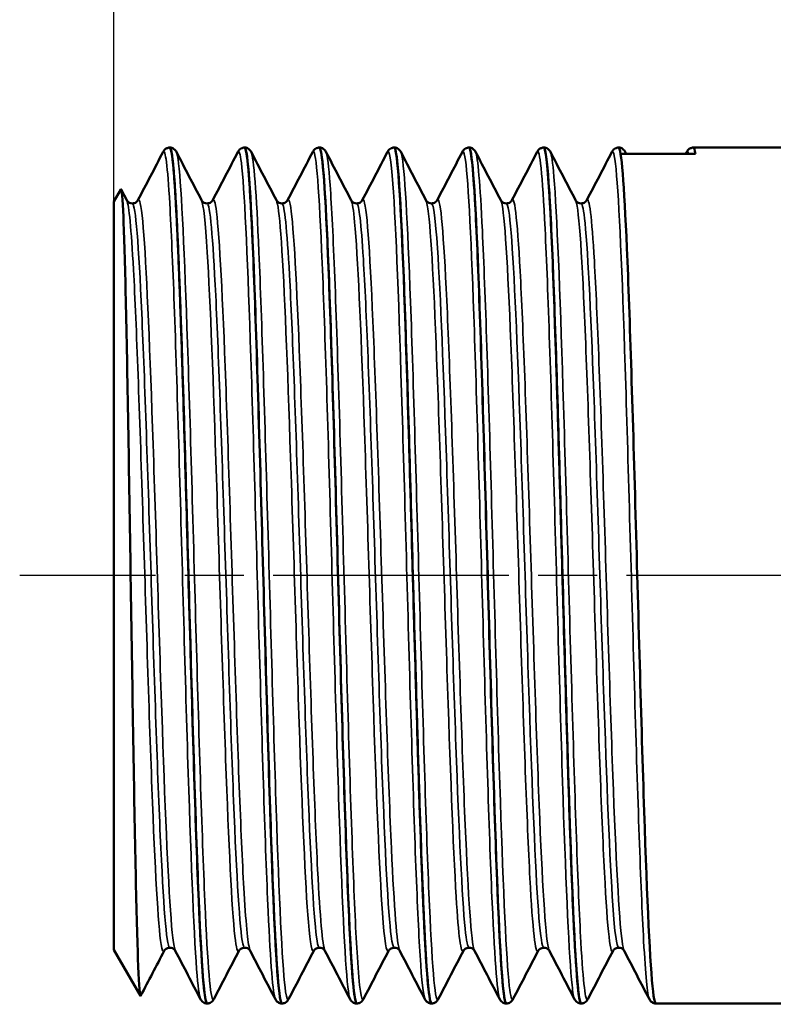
# Model space of a CAD drawing. Header units: millimetres. Extents: x -119 to 738, y -69 to 356.
# Tile 4 of 19: x 41 to 59, y 123 to 147. Entities that reach past the tile are written whole.
import ezdxf

# ---------------------------------------------------------------- set-up
doc = ezdxf.new("R2010")
doc.units = ezdxf.units.MM
doc.linetypes.add('CHAIN', pattern=[0.7087, 0.4724, -0.0591, 0.1181, -0.0591])
for name, color, linetype, lineweight in [('Видимые тонкие (ГОСТ)', 7, 'Continuous', 35), ('Видимый контур (ГОСТ)', 7, 'Continuous', 50), ('Маркер центра (ГОСТ)', 7, 'Continuous', 25), ('Размер (ГОСТ)', 7, 'Continuous', 25)]:
    doc.layers.add(name, color=color, linetype=linetype, lineweight=lineweight)
doc.styles.add('Обычный текст (ГОСТ)', font='GOST Common Italic.ttf')
doc.dimstyles.new('Обычный (ГОСТ)', dxfattribs={"dimtxt": 3.5, "dimasz": 3.5, "dimexe": 1, "dimexo": 0, "dimgap": 0.5, "dimtad": 1, "dimrnd": 1e-08, "dimtxsty": 'Обычный текст (ГОСТ)', "dimblk": 'Filled-1', "dimcen": 0.09, "dimdle": 15, "dimclrd": 256, "dimclre": 256, "dimclrt": 256, "dimazin": 2, "dimtfac": 0.714286, "dimtdec": 3, "dimtmove": 0, "dimatfit": 3, "dimfxl": 1, "dimtolj": 1, "dimlwd": 25, "dimlwe": 25, "dimarcsym": 0})

# ---------------------------------------------------------------- blocks, each defined once
blk = doc.blocks.new('Filled-1')
at = {"color": 0}
for p, q in [((0, 0), (-1, 0.1429)), ((-1, 0.1429), (-1, -0.1429)), ((-1, 0), (0, 0)), ((-1, -0.1429), (0, 0))]:
    blk.add_line(p, q, dxfattribs=at)
at = {"color": 0, "flags": 128}
blk.add_lwpolyline([(-1, -0.1429), (0, 0), (-1, 0.1429), (-1, -0.1429)], dxfattribs=at)
at = {"color": 0}
blk.add_solid([(-1, -0.1429), (0, 0), (-1, 0.1429), (-1, -0.1429)], dxfattribs=at)
blk = doc.blocks.new('*D9')
at = {"layer": 'Defpoints', "color": 0, "linetype": 'Continuous', "transparency": 16777216}
for p in [(92.485, 157.191), (42.985, 142.191), (92.485, 135.687)]:
    blk.add_point(p, dxfattribs=at)
at = {"layer": 'Размер (ГОСТ)', "linetype": 'Continuous', "lineweight": 25, "transparency": 16777216}
for p, q in [((42.985, 142.191), (42.985, 158.191)), ((92.485, 135.687), (92.485, 158.191)), ((46.485, 157.191), (88.985, 157.191))]:
    blk.add_line(p, q, dxfattribs=at)
at = {"layer": 'Размер (ГОСТ)', "linetype": 'Continuous', "lineweight": 25, "transparency": 16777216, "xscale": 3.5, "yscale": 3.5, "zscale": 3.5, "rotation": 180}
blk.add_blockref('Filled-1', (42.985, 157.191), dxfattribs=at)
at = {"layer": 'Размер (ГОСТ)', "linetype": 'Continuous', "lineweight": 25, "transparency": 16777216, "xscale": 3.5, "yscale": 3.5, "zscale": 3.5}
blk.add_blockref('Filled-1', (92.485, 157.191), dxfattribs=at)
at = {"layer": 'Размер (ГОСТ)', "linetype": 'Continuous', "lineweight": 25, "transparency": 16777216, "insert": (63.248, 161.891), "char_height": 3.5, "attachment_point": 1, "style": 'Обычный текст (ГОСТ)'}
blk.add_mtext('\\A1;49,5', dxfattribs=at)

msp = doc.modelspace()

# ---------------------------------------------------------------- linework, layer by layer
at = {"layer": 'Видимые тонкие (ГОСТ)'}
for points, knots in [([(44.169, 143.376), (44.222, 143.472), (44.275, 143.045), (44.328, 142.131), (44.4, 140.897), (44.472, 138.786), (44.544, 136.351), (44.616, 133.916), (44.687, 131.183), (44.759, 128.863), (44.831, 126.545), (44.903, 124.664), (44.975, 123.712), (45.006, 123.297), (45.037, 123.06), (45.069, 123.002)], [4.658533, 4.658533, 4.658533, 4.658533, 5.215351, 5.215351, 5.215351, 5.968103, 5.968103, 5.968103, 6.720553, 6.720553, 6.720553, 7.472704, 7.472704, 7.472704, 7.800125, 7.800125, 7.800125, 7.800125]), ([(44.487, 143.376), (44.505, 143.344), (44.523, 143.252), (44.541, 143.099), (44.613, 142.487), (44.685, 140.907), (44.756, 138.769), (44.828, 136.631), (44.9, 133.958), (44.971, 131.443), (45.043, 128.928), (45.114, 126.598), (45.186, 125.055), (45.253, 123.609), (45.32, 122.869), (45.387, 122.994)], [11.049431, 11.049431, 11.049431, 11.049431, 11.237371, 11.237371, 11.237371, 11.987851, 11.987851, 11.987851, 12.738073, 12.738073, 12.738073, 13.488041, 13.488041, 13.488041, 14.191023, 14.191023, 14.191023, 14.191023]), ([(45.969, 143.373), (45.996, 143.428), (46.023, 143.345), (46.051, 143.118), (46.123, 142.527), (46.194, 140.965), (46.266, 138.839), (46.338, 136.713), (46.409, 134.044), (46.481, 131.525), (46.552, 129.007), (46.624, 126.665), (46.696, 125.106), (46.753, 123.851), (46.811, 123.114), (46.869, 122.997)], [10.941718, 10.941718, 10.941718, 10.941718, 11.229194, 11.229194, 11.229194, 11.979677, 11.979677, 11.979677, 12.729901, 12.729901, 12.729901, 13.479872, 13.479872, 13.479872, 14.083311, 14.083311, 14.083311, 14.083311]), ([(46.287, 143.379), (46.35, 143.254), (46.412, 142.4), (46.474, 140.968), (46.545, 139.32), (46.617, 136.921), (46.688, 134.393), (46.76, 131.865), (46.831, 129.232), (46.902, 127.175), (46.974, 125.118), (47.045, 123.657), (47.117, 123.168), (47.14, 123.007), (47.164, 122.952), (47.187, 123)], [17.332616, 17.332616, 17.332616, 17.332616, 17.982841, 17.982841, 17.982841, 18.73119, 18.73119, 18.73119, 19.479328, 19.479328, 19.479328, 20.227262, 20.227262, 20.227262, 20.474209, 20.474209, 20.474209, 20.474209]), ([(47.769, 143.381), (47.769, 143.381), (47.769, 143.381), (47.769, 143.381), (47.84, 143.515), (47.912, 142.655), (47.983, 141.022), (48.055, 139.389), (48.126, 137), (48.198, 134.474), (48.269, 131.948), (48.341, 129.31), (48.412, 127.241), (48.483, 125.172), (48.555, 123.693), (48.626, 123.184), (48.64, 123.084), (48.654, 123.022), (48.669, 122.997)], [17.224903, 17.224903, 17.224903, 17.224903, 17.226122, 17.226122, 17.226122, 17.974688, 17.974688, 17.974688, 18.723182, 18.723182, 18.723182, 19.471323, 19.471323, 19.471323, 20.219259, 20.219259, 20.219259, 20.366496, 20.366496, 20.366496, 20.366496]), ([(48.087, 143.373), (48.121, 143.309), (48.154, 143.045), (48.187, 142.581), (48.262, 141.545), (48.336, 139.521), (48.41, 137.072), (48.482, 134.697), (48.554, 131.949), (48.626, 129.55), (48.698, 127.152), (48.77, 125.127), (48.842, 124.006), (48.891, 123.253), (48.939, 122.912), (48.987, 123)], [23.615801, 23.615801, 23.615801, 23.615801, 23.964049, 23.964049, 23.964049, 24.742336, 24.742336, 24.742336, 25.497062, 25.497062, 25.497062, 26.251118, 26.251118, 26.251118, 26.757394, 26.757394, 26.757394, 26.757394]), ([(49.569, 143.373), (49.611, 143.453), (49.654, 143.198), (49.697, 142.613), (49.771, 141.596), (49.846, 139.587), (49.92, 137.145), (49.992, 134.778), (50.064, 132.03), (50.136, 129.624), (50.208, 127.219), (50.28, 125.18), (50.352, 124.04), (50.391, 123.426), (50.43, 123.077), (50.469, 123.002)], [23.508089, 23.508089, 23.508089, 23.508089, 23.956055, 23.956055, 23.956055, 24.734592, 24.734592, 24.734592, 25.489325, 25.489325, 25.489325, 26.243388, 26.243388, 26.243388, 26.649681, 26.649681, 26.649681, 26.649681]), ([(49.887, 143.379), (49.898, 143.359), (49.909, 143.317), (49.92, 143.253), (49.992, 142.829), (50.063, 141.42), (50.135, 139.392), (50.207, 137.365), (50.278, 134.741), (50.35, 132.201), (50.421, 129.663), (50.493, 127.234), (50.564, 125.543), (50.636, 123.854), (50.708, 122.919), (50.779, 122.982), (50.782, 122.984), (50.785, 122.988), (50.787, 122.994)], [29.898987, 29.898987, 29.898987, 29.898987, 30.012136, 30.012136, 30.012136, 30.762645, 30.762645, 30.762645, 31.512641, 31.512641, 31.512641, 32.262146, 32.262146, 32.262146, 33.011181, 33.011181, 33.011181, 33.040579, 33.040579, 33.040579, 33.040579]), ([(51.369, 143.375), (51.389, 143.416), (51.409, 143.381), (51.43, 143.266), (51.501, 142.861), (51.573, 141.47), (51.645, 139.454), (51.716, 137.439), (51.788, 134.821), (51.859, 132.279), (51.931, 129.739), (52.003, 127.301), (52.074, 125.595), (52.139, 124.052), (52.204, 123.124), (52.269, 122.994)], [29.791274, 29.791274, 29.791274, 29.791274, 30.004436, 30.004436, 30.004436, 30.75495, 30.75495, 30.75495, 31.504951, 31.504951, 31.504951, 32.254461, 32.254461, 32.254461, 32.932866, 32.932866, 32.932866, 32.932866]), ([(51.687, 143.376), (51.742, 143.266), (51.796, 142.611), (51.85, 141.485), (51.922, 139.984), (51.995, 137.661), (52.067, 135.131), (52.139, 132.614), (52.211, 129.918), (52.283, 127.748), (52.355, 125.582), (52.427, 123.963), (52.499, 123.313), (52.528, 123.045), (52.558, 122.943), (52.587, 123.001)], [36.182172, 36.182172, 36.182172, 36.182172, 36.750067, 36.750067, 36.750067, 37.507514, 37.507514, 37.507514, 38.261011, 38.261011, 38.261011, 39.013274, 39.013274, 39.013274, 39.323765, 39.323765, 39.323765, 39.323765]), ([(53.169, 143.38), (53.232, 143.496), (53.296, 142.84), (53.36, 141.53), (53.432, 140.044), (53.505, 137.731), (53.577, 135.203), (53.649, 132.689), (53.721, 129.99), (53.793, 127.81), (53.865, 125.634), (53.937, 123.999), (54.008, 123.332), (54.028, 123.145), (54.048, 123.035), (54.069, 122.999)], [36.074459, 36.074459, 36.074459, 36.074459, 36.742407, 36.742407, 36.742407, 37.500333, 37.500333, 37.500333, 38.253842, 38.253842, 38.253842, 39.006117, 39.006117, 39.006117, 39.216052, 39.216052, 39.216052, 39.216052]), ([(53.487, 143.373), (53.516, 143.321), (53.544, 143.125), (53.572, 142.785), (53.645, 141.899), (53.718, 140.043), (53.79, 137.713), (53.862, 135.418), (53.934, 132.689), (54.006, 130.238), (54.078, 127.794), (54.149, 125.652), (54.221, 124.367), (54.276, 123.371), (54.332, 122.897), (54.387, 122.997)], [42.465357, 42.465357, 42.465357, 42.465357, 42.759198, 42.759198, 42.759198, 43.522951, 43.522951, 43.522951, 44.275348, 44.275348, 44.275348, 45.025525, 45.025525, 45.025525, 45.60695, 45.60695, 45.60695, 45.60695]), ([(54.969, 143.373), (55.006, 143.444), (55.044, 143.257), (55.082, 142.809), (55.155, 141.94), (55.228, 140.095), (55.301, 137.77), (55.372, 135.482), (55.444, 132.755), (55.516, 130.299), (55.588, 127.85), (55.659, 125.697), (55.731, 124.399), (55.777, 123.568), (55.823, 123.092), (55.869, 123)], [42.357644, 42.357644, 42.357644, 42.357644, 42.752085, 42.752085, 42.752085, 43.516727, 43.516727, 43.516727, 44.269143, 44.269143, 44.269143, 45.019338, 45.019338, 45.019338, 45.499237, 45.499237, 45.499237, 45.499237]), ([(55.287, 143.38), (55.292, 143.373), (55.296, 143.362), (55.3, 143.348), (55.301, 143.343), (55.303, 143.337), (55.304, 143.331)], [48.7485425, 48.7485425, 48.7485425, 48.7485425, 48.7910709, 48.7910709, 48.7910709, 48.80750986, 48.80750986, 48.80750986, 48.80750986]), ([(56.769, 143.378), (56.783, 143.406), (56.797, 143.398), (56.811, 143.352), (56.812, 143.345), (56.814, 143.338), (56.816, 143.331)], [48.6408298, 48.6408298, 48.6408298, 48.6408298, 48.7874756, 48.7874756, 48.7874756, 48.8075099, 48.8075099, 48.8075099, 48.8075099]), ([(43.294, 142.212), (43.348, 142.104), (43.401, 141.528), (43.455, 140.547), (43.529, 139.186), (43.603, 137.061), (43.677, 134.757), (43.751, 132.454), (43.825, 129.999), (43.899, 128.071), (43.973, 126.143), (44.047, 124.763), (44.121, 124.311), (44.145, 124.162), (44.17, 124.115), (44.194, 124.164)], [4.773145, 4.773145, 4.773145, 4.773145, 5.333025, 5.333025, 5.333025, 6.108811, 6.108811, 6.108811, 6.884276, 6.884276, 6.884276, 7.659426, 7.659426, 7.659426, 7.914738, 7.914738, 7.914738, 7.914738]), ([(43.562, 142.209), (43.6, 142.282), (43.639, 142.117), (43.677, 141.709), (43.751, 140.924), (43.825, 139.248), (43.9, 137.143), (43.974, 135.04), (44.048, 132.534), (44.122, 130.316), (44.196, 128.099), (44.27, 126.196), (44.344, 125.132), (44.383, 124.567), (44.422, 124.242), (44.462, 124.165)], [4.651633, 4.651633, 4.651633, 4.651633, 5.054659, 5.054659, 5.054659, 5.830562, 5.830562, 5.830562, 6.606141, 6.606141, 6.606141, 7.381403, 7.381403, 7.381403, 7.793225, 7.793225, 7.793225, 7.793225]), ([(45.094, 142.21), (45.139, 142.12), (45.185, 141.699), (45.23, 140.969), (45.304, 139.78), (45.378, 137.785), (45.452, 135.533), (45.525, 133.281), (45.599, 130.798), (45.673, 128.764), (45.747, 126.731), (45.821, 125.171), (45.895, 124.511), (45.928, 124.214), (45.961, 124.101), (45.994, 124.165)], [11.056331, 11.056331, 11.056331, 11.056331, 11.530665, 11.530665, 11.530665, 12.304053, 12.304053, 12.304053, 13.077169, 13.077169, 13.077169, 13.850019, 13.850019, 13.850019, 14.197923, 14.197923, 14.197923, 14.197923]), ([(45.362, 142.209), (45.392, 142.269), (45.423, 142.18), (45.453, 141.935), (45.527, 141.341), (45.601, 139.837), (45.675, 137.836), (45.748, 135.836), (45.822, 133.362), (45.896, 131.094), (45.97, 128.826), (46.044, 126.79), (46.118, 125.543), (46.166, 124.731), (46.214, 124.26), (46.262, 124.164)], [10.934818, 10.934818, 10.934818, 10.934818, 11.25317, 11.25317, 11.25317, 12.026658, 12.026658, 12.026658, 12.799871, 12.799871, 12.799871, 13.572816, 13.572816, 13.572816, 14.076411, 14.076411, 14.076411, 14.076411]), ([(46.894, 142.209), (46.93, 142.141), (46.965, 141.872), (47, 141.404), (47.074, 140.43), (47.148, 138.61), (47.221, 136.439), (47.295, 134.269), (47.369, 131.774), (47.442, 129.635), (47.516, 127.497), (47.59, 125.74), (47.663, 124.842), (47.707, 124.31), (47.751, 124.083), (47.794, 124.165)], [17.339516, 17.339516, 17.339516, 17.339516, 17.71048, 17.71048, 17.71048, 18.481856, 18.481856, 18.481856, 19.253008, 19.253008, 19.253008, 20.02394, 20.02394, 20.02394, 20.481109, 20.481109, 20.481109, 20.481109]), ([(47.162, 142.212), (47.182, 142.253), (47.203, 142.226), (47.224, 142.125), (47.297, 141.766), (47.371, 140.481), (47.445, 138.621), (47.518, 136.762), (47.592, 134.35), (47.666, 132.043), (47.739, 129.736), (47.813, 127.562), (47.886, 126.113), (47.945, 124.962), (48.003, 124.279), (48.062, 124.16)], [17.218003, 17.218003, 17.218003, 17.218003, 17.433719, 17.433719, 17.433719, 18.205178, 18.205178, 18.205178, 18.976409, 18.976409, 18.976409, 19.747419, 19.747419, 19.747419, 20.359596, 20.359596, 20.359596, 20.359596]), ([(48.694, 142.209), (48.722, 142.158), (48.749, 141.986), (48.777, 141.689), (48.851, 140.885), (48.926, 139.183), (49, 137.057), (49.074, 134.937), (49.149, 132.42), (49.223, 130.206), (49.297, 127.993), (49.371, 126.108), (49.446, 125.072), (49.495, 124.381), (49.545, 124.073), (49.594, 124.164)], [23.622701, 23.622701, 23.622701, 23.622701, 23.910706, 23.910706, 23.910706, 24.69066, 24.69066, 24.69066, 25.468578, 25.468578, 25.468578, 26.245782, 26.245782, 26.245782, 26.764294, 26.764294, 26.764294, 26.764294]), ([(48.962, 142.215), (48.971, 142.234), (48.981, 142.238), (48.99, 142.227), (49.065, 142.138), (49.141, 141.064), (49.216, 139.312), (49.29, 137.585), (49.365, 135.22), (49.439, 132.875), (49.513, 130.532), (49.588, 128.236), (49.662, 126.622), (49.728, 125.174), (49.795, 124.292), (49.862, 124.158)], [23.501189, 23.501189, 23.501189, 23.501189, 23.599354, 23.599354, 23.599354, 24.389037, 24.389037, 24.389037, 25.167239, 25.167239, 25.167239, 25.944717, 25.944717, 25.944717, 26.642781, 26.642781, 26.642781, 26.642781]), ([(50.494, 142.212), (50.515, 142.174), (50.535, 142.067), (50.556, 141.889), (50.63, 141.252), (50.704, 139.71), (50.778, 137.686), (50.851, 135.664), (50.925, 133.185), (50.999, 130.928), (51.073, 128.673), (51.147, 126.665), (51.22, 125.456), (51.278, 124.506), (51.336, 124.056), (51.394, 124.161)], [29.905887, 29.905887, 29.905887, 29.905887, 30.121971, 30.121971, 30.121971, 30.895415, 30.895415, 30.895415, 31.668318, 31.668318, 31.668318, 32.440703, 32.440703, 32.440703, 33.047479, 33.047479, 33.047479, 33.047479]), ([(50.762, 142.217), (50.765, 142.224), (50.769, 142.229), (50.773, 142.231), (50.846, 142.285), (50.92, 141.394), (50.994, 139.802), (51.068, 138.212), (51.142, 135.941), (51.216, 133.612), (51.289, 131.285), (51.363, 128.927), (51.437, 127.184), (51.511, 125.442), (51.584, 124.335), (51.658, 124.165), (51.659, 124.162), (51.661, 124.159), (51.662, 124.157)], [29.784374, 29.784374, 29.784374, 29.784374, 29.822129, 29.822129, 29.822129, 30.595789, 30.595789, 30.595789, 31.368899, 31.368899, 31.368899, 32.141482, 32.141482, 32.141482, 32.913562, 32.913562, 32.913562, 32.925967, 32.925967, 32.925967, 32.925967]), ([(52.294, 142.215), (52.304, 142.197), (52.315, 142.161), (52.325, 142.107), (52.4, 141.713), (52.475, 140.358), (52.55, 138.426), (52.624, 136.514), (52.698, 134.062), (52.773, 131.748), (52.847, 129.437), (52.921, 127.292), (52.995, 125.904), (53.061, 124.659), (53.128, 124.037), (53.194, 124.158)], [36.189072, 36.189072, 36.189072, 36.189072, 36.295697, 36.295697, 36.295697, 37.081542, 37.081542, 37.081542, 37.858904, 37.858904, 37.858904, 38.634903, 38.634903, 38.634903, 39.330664, 39.330664, 39.330664, 39.330664]), ([(52.562, 142.216), (52.632, 142.344), (52.702, 141.639), (52.772, 140.258), (52.846, 138.795), (52.921, 136.594), (52.995, 134.265), (53.069, 131.94), (53.143, 129.515), (53.217, 127.661), (53.291, 125.811), (53.365, 124.55), (53.439, 124.227), (53.447, 124.195), (53.454, 124.172), (53.462, 124.158)], [36.067559, 36.067559, 36.067559, 36.067559, 36.80182, 36.80182, 36.80182, 37.579698, 37.579698, 37.579698, 38.356175, 38.356175, 38.356175, 39.131351, 39.131351, 39.131351, 39.209152, 39.209152, 39.209152, 39.209152]), ([(54.094, 142.217), (54.097, 142.212), (54.099, 142.207), (54.102, 142.2), (54.178, 141.993), (54.254, 140.787), (54.33, 138.932), (54.404, 137.123), (54.478, 134.722), (54.552, 132.39), (54.626, 130.066), (54.7, 127.838), (54.774, 126.319), (54.847, 124.809), (54.921, 124.016), (54.994, 124.157)], [42.472257, 42.472257, 42.472257, 42.472257, 42.497869, 42.497869, 42.497869, 43.294288, 43.294288, 43.294288, 44.070524, 44.070524, 44.070524, 44.844292, 44.844292, 44.844292, 45.61385, 45.61385, 45.61385, 45.61385]), ([(54.362, 142.215), (54.423, 142.325), (54.484, 141.814), (54.545, 140.756), (54.619, 139.472), (54.694, 137.398), (54.768, 135.107), (54.842, 132.824), (54.916, 130.353), (54.99, 128.375), (55.064, 126.403), (55.137, 124.942), (55.211, 124.394), (55.228, 124.269), (55.245, 124.192), (55.262, 124.161)], [42.350745, 42.350745, 42.350745, 42.350745, 42.991139, 42.991139, 42.991139, 43.768444, 43.768444, 43.768444, 44.543126, 44.543126, 44.543126, 45.31558, 45.31558, 45.31558, 45.492337, 45.492337, 45.492337, 45.492337]), ([(43.428, 142.142), (43.429, 142.142), (43.43, 142.142), (43.431, 142.141), (43.506, 142.115), (43.58, 141.142), (43.654, 139.493), (43.728, 137.844), (43.803, 135.54), (43.877, 133.219), (43.951, 130.898), (44.025, 128.588), (44.1, 126.929), (44.174, 125.27), (44.248, 124.28), (44.322, 124.234), (44.324, 124.233), (44.326, 124.232), (44.328, 124.232)], [4.712389, 4.712389, 4.712389, 4.712389, 4.723935, 4.723935, 4.723935, 5.501957, 5.501957, 5.501957, 6.279652, 6.279652, 6.279652, 7.057025, 7.057025, 7.057025, 7.834083, 7.834083, 7.834083, 7.853982, 7.853982, 7.853982, 7.853982]), ([(45.228, 142.141), (45.297, 142.137), (45.365, 141.338), (45.434, 139.924), (45.508, 138.399), (45.582, 136.176), (45.656, 133.869), (45.73, 131.562), (45.804, 129.197), (45.878, 127.426), (45.952, 125.656), (46.026, 124.499), (46.1, 124.274), (46.109, 124.246), (46.119, 124.233), (46.128, 124.234)], [10.995574, 10.995574, 10.995574, 10.995574, 11.714861, 11.714861, 11.714861, 12.490157, 12.490157, 12.490157, 13.265181, 13.265181, 13.265181, 14.039939, 14.039939, 14.039939, 14.137167, 14.137167, 14.137167, 14.137167]), ([(47.028, 142.139), (47.088, 142.132), (47.149, 141.528), (47.209, 140.417), (47.283, 139.055), (47.356, 136.946), (47.43, 134.67), (47.504, 132.394), (47.578, 129.977), (47.652, 128.081), (47.726, 126.186), (47.799, 124.834), (47.873, 124.395), (47.891, 124.287), (47.91, 124.235), (47.928, 124.237)], [17.27876, 17.27876, 17.27876, 17.27876, 17.909943, 17.909943, 17.909943, 18.683228, 18.683228, 18.683228, 19.456289, 19.456289, 19.456289, 20.229131, 20.229131, 20.229131, 20.420352, 20.420352, 20.420352, 20.420352]), ([(48.828, 142.135), (48.881, 142.13), (48.934, 141.671), (48.987, 140.798), (49.061, 139.571), (49.136, 137.541), (49.211, 135.276), (49.285, 133.012), (49.359, 130.541), (49.434, 128.55), (49.508, 126.561), (49.583, 125.075), (49.657, 124.505), (49.681, 124.324), (49.704, 124.236), (49.728, 124.238)], [23.561945, 23.561945, 23.561945, 23.561945, 24.116892, 24.116892, 24.116892, 24.897339, 24.897339, 24.897339, 25.677049, 25.677049, 25.677049, 26.456049, 26.456049, 26.456049, 26.703538, 26.703538, 26.703538, 26.703538]), ([(50.628, 142.135), (50.675, 142.131), (50.723, 141.767), (50.77, 141.062), (50.844, 139.961), (50.918, 138.039), (50.992, 135.828), (51.066, 133.619), (51.14, 131.145), (51.214, 129.089), (51.288, 127.034), (51.362, 125.42), (51.436, 124.69), (51.467, 124.387), (51.497, 124.238), (51.528, 124.24)], [29.84513, 29.84513, 29.84513, 29.84513, 30.341267, 30.341267, 30.341267, 31.116528, 31.116528, 31.116528, 31.891252, 31.891252, 31.891252, 32.665463, 32.665463, 32.665463, 32.986723, 32.986723, 32.986723, 32.986723]), ([(52.428, 142.134), (52.466, 142.133), (52.505, 141.898), (52.543, 141.43), (52.617, 140.52), (52.692, 138.739), (52.767, 136.584), (52.841, 134.433), (52.915, 131.934), (52.99, 129.784), (53.064, 127.637), (53.138, 125.862), (53.212, 124.951), (53.251, 124.478), (53.289, 124.241), (53.328, 124.24)], [36.128316, 36.128316, 36.128316, 36.128316, 36.529653, 36.529653, 36.529653, 37.31003, 37.31003, 37.31003, 38.088963, 38.088963, 38.088963, 38.866555, 38.866555, 38.866555, 39.269908, 39.269908, 39.269908, 39.269908]), ([(54.228, 142.134), (54.259, 142.136), (54.29, 141.982), (54.321, 141.669), (54.396, 140.923), (54.47, 139.279), (54.545, 137.196), (54.619, 135.121), (54.693, 132.635), (54.768, 130.428), (54.842, 128.227), (54.916, 126.328), (54.99, 125.254), (55.036, 124.586), (55.082, 124.243), (55.128, 124.239)], [42.411501, 42.411501, 42.411501, 42.411501, 42.737844, 42.737844, 42.737844, 43.518075, 43.518075, 43.518075, 44.295538, 44.295538, 44.295538, 45.070635, 45.070635, 45.070635, 45.553093, 45.553093, 45.553093, 45.553093])]:
    msp.add_open_spline(points, degree=3, knots=knots, dxfattribs=at)
at = {"layer": 'Видимый контур (ГОСТ)'}
for p, q in [((44.328, 143.487), (44.328, 143.487)), ((46.128, 143.487), (46.128, 143.487)), ((47.928, 143.487), (47.928, 143.487)), ((49.728, 143.487), (49.728, 143.487)), ((51.528, 143.487), (51.528, 143.487)), ((53.328, 143.487), (53.328, 143.487)), ((55.128, 143.487), (55.128, 143.487)), ((56.928, 143.487), (62.985, 143.487)), ((56.978, 143.331), (55.178, 143.331)), ((42.985, 142.191), (43.15, 142.477)), ((43.159, 142.476), (43.294, 142.217)), ((42.985, 142.191), (42.985, 124.183)), ((42.985, 124.183), (43.623, 123.077)), ((45.228, 122.887), (45.228, 122.887)), ((47.028, 122.887), (47.028, 122.887)), ((48.828, 122.887), (48.828, 122.887)), ((50.628, 122.887), (50.628, 122.887)), ((52.428, 122.887), (52.428, 122.887)), ((54.228, 122.887), (54.228, 122.887)), ((56.028, 122.887), (62.985, 122.887))]:
    msp.add_line(p, q, dxfattribs=at)
for points in [[(43.562, 142.217), (43.764, 142.605), (43.966, 142.993), (44.169, 143.381)], [(44.487, 143.381), (44.69, 142.993), (44.892, 142.605), (45.094, 142.217)], [(45.362, 142.217), (45.564, 142.605), (45.766, 142.993), (45.969, 143.381)], [(46.287, 143.381), (46.49, 142.993), (46.692, 142.605), (46.894, 142.217)], [(47.162, 142.217), (47.364, 142.605), (47.566, 142.993), (47.769, 143.381)], [(48.087, 143.381), (48.29, 142.993), (48.492, 142.605), (48.694, 142.217)], [(48.962, 142.217), (49.164, 142.605), (49.366, 142.993), (49.569, 143.381)], [(49.887, 143.381), (50.09, 142.993), (50.292, 142.605), (50.494, 142.217)], [(50.762, 142.217), (50.964, 142.605), (51.166, 142.993), (51.369, 143.381)], [(51.687, 143.381), (51.89, 142.993), (52.092, 142.605), (52.294, 142.217)], [(52.562, 142.217), (52.764, 142.605), (52.966, 142.993), (53.169, 143.381)], [(53.487, 143.381), (53.69, 142.993), (53.892, 142.605), (54.094, 142.217)], [(54.362, 142.217), (54.564, 142.605), (54.766, 142.993), (54.969, 143.381)], [(55.178, 143.331), (55.162, 143.435), (55.145, 143.485), (55.128, 143.483)], [(55.287, 143.381), (55.296, 143.364), (55.305, 143.347), (55.314, 143.331)], [(56.742, 143.331), (56.751, 143.347), (56.76, 143.364), (56.769, 143.381)], [(56.927, 143.486), (56.944, 143.487), (56.961, 143.435), (56.978, 143.331)], [(44.194, 124.157), (44.007, 123.797), (43.819, 123.438), (43.632, 123.078)], [(45.069, 122.993), (44.866, 123.381), (44.664, 123.769), (44.462, 124.157)], [(45.994, 124.157), (45.792, 123.769), (45.59, 123.381), (45.387, 122.993)], [(46.869, 122.993), (46.666, 123.381), (46.464, 123.769), (46.262, 124.157)], [(47.794, 124.157), (47.592, 123.769), (47.39, 123.381), (47.187, 122.993)], [(48.669, 122.993), (48.466, 123.381), (48.264, 123.769), (48.062, 124.157)], [(49.594, 124.157), (49.392, 123.769), (49.19, 123.381), (48.987, 122.993)], [(50.469, 122.993), (50.266, 123.381), (50.064, 123.769), (49.862, 124.157)], [(51.394, 124.157), (51.192, 123.769), (50.99, 123.381), (50.787, 122.993)], [(52.269, 122.993), (52.066, 123.381), (51.864, 123.769), (51.662, 124.157)], [(53.194, 124.157), (52.992, 123.769), (52.79, 123.381), (52.587, 122.993)], [(54.069, 122.993), (53.866, 123.381), (53.664, 123.769), (53.462, 124.157)], [(54.994, 124.157), (54.792, 123.769), (54.59, 123.381), (54.387, 122.993)], [(55.869, 122.993), (55.666, 123.381), (55.464, 123.769), (55.262, 124.157)]]:
    msp.add_open_spline(points, degree=3, dxfattribs=at)
for points, knots in [([(44.169, 143.381), (44.176, 143.396), (44.187, 143.414), (44.22, 143.446), (44.235, 143.458), (44.275, 143.478), (44.301, 143.486), (44.327, 143.487)], [0, 0, 0, 0, 0.02798896, 0.02798896, 0.04255273, 0.04255273, 0.05764411, 0.05764411, 0.05764411, 0.05764411]), ([(44.327, 143.483), (44.345, 143.485), (44.362, 143.431), (44.38, 143.318), (44.451, 142.852), (44.523, 141.393), (44.595, 139.322), (44.666, 137.251), (44.738, 134.588), (44.81, 132.027), (44.882, 129.466), (44.953, 127.032), (45.025, 125.358), (45.092, 123.78), (45.16, 122.891), (45.228, 122.887)], [4.71115, 4.71115, 4.71115, 4.71115, 4.893982, 4.893982, 4.893982, 5.645187, 5.645187, 5.645187, 6.396087, 6.396087, 6.396087, 7.146688, 7.146688, 7.146688, 7.853982, 7.853982, 7.853982, 7.853982]), ([(45.229, 122.893), (45.179, 122.896), (45.13, 123.355), (45.08, 124.237), (45.009, 125.509), (44.937, 127.649), (44.866, 130.101), (44.794, 132.548), (44.723, 135.282), (44.652, 137.599), (44.58, 139.911), (44.509, 141.786), (44.438, 142.741), (44.402, 143.232), (44.365, 143.478), (44.328, 143.479)], [-14.138406, -14.138406, -14.138406, -14.138406, -13.619414, -13.619414, -13.619414, -12.870616, -12.870616, -12.870616, -12.123727, -12.123727, -12.123727, -11.378405, -11.378405, -11.378405, -10.995574, -10.995574, -10.995574, -10.995574]), ([(44.329, 143.487), (44.365, 143.485), (44.399, 143.472), (44.443, 143.441), (44.457, 143.426), (44.476, 143.401), (44.482, 143.39), (44.487, 143.381)], [0, 0, 0, 0, 0.02065973, 0.02065973, 0.039901, 0.039901, 0.05761599, 0.05761599, 0.05761599, 0.05761599]), ([(45.969, 143.381), (45.976, 143.396), (45.987, 143.414), (46.02, 143.446), (46.035, 143.458), (46.075, 143.478), (46.101, 143.486), (46.127, 143.487)], [0, 0, 0, 0, 0.02798896, 0.02798896, 0.04255273, 0.04255273, 0.05764411, 0.05764411, 0.05764411, 0.05764411]), ([(46.127, 143.485), (46.189, 143.482), (46.251, 142.743), (46.313, 141.394), (46.385, 139.841), (46.456, 137.496), (46.528, 134.964), (46.599, 132.433), (46.671, 129.741), (46.742, 127.585), (46.814, 125.43), (46.885, 123.831), (46.957, 123.201), (46.98, 122.993), (47.004, 122.891), (47.028, 122.894)], [10.994336, 10.994336, 10.994336, 10.994336, 11.644336, 11.644336, 11.644336, 12.393002, 12.393002, 12.393002, 13.141414, 13.141414, 13.141414, 13.889576, 13.889576, 13.889576, 14.137167, 14.137167, 14.137167, 14.137167]), ([(47.029, 122.887), (47.026, 122.887), (47.023, 122.888), (47.02, 122.892), (46.948, 122.969), (46.876, 124.06), (46.804, 125.879), (46.733, 127.696), (46.661, 130.22), (46.589, 132.795), (46.518, 135.367), (46.446, 137.964), (46.375, 139.913), (46.303, 141.86), (46.232, 143.14), (46.16, 143.424), (46.15, 143.466), (46.139, 143.486), (46.128, 143.485)], [-20.421591, -20.421591, -20.421591, -20.421591, -20.390364, -20.390364, -20.390364, -19.63836, -19.63836, -19.63836, -18.887598, -18.887598, -18.887598, -18.137987, -18.137987, -18.137987, -17.38944, -17.38944, -17.38944, -17.27876, -17.27876, -17.27876, -17.27876]), ([(46.129, 143.487), (46.165, 143.485), (46.199, 143.472), (46.243, 143.441), (46.257, 143.426), (46.276, 143.401), (46.282, 143.39), (46.287, 143.381)], [0, 0, 0, 0, 0.02065973, 0.02065973, 0.039901, 0.039901, 0.05761599, 0.05761599, 0.05761599, 0.05761599]), ([(47.769, 143.381), (47.776, 143.396), (47.787, 143.414), (47.82, 143.446), (47.835, 143.458), (47.875, 143.478), (47.901, 143.486), (47.927, 143.487)], [0, 0, 0, 0, 0.02798896, 0.02798896, 0.04255273, 0.04255273, 0.05764411, 0.05764411, 0.05764411, 0.05764411]), ([(47.927, 143.479), (47.961, 143.481), (47.994, 143.278), (48.027, 142.869), (48.099, 141.995), (48.17, 140.185), (48.241, 137.906), (48.312, 135.628), (48.384, 132.903), (48.455, 130.433), (48.526, 127.964), (48.598, 125.774), (48.669, 124.427), (48.722, 123.427), (48.775, 122.898), (48.828, 122.892)], [17.277521, 17.277521, 17.277521, 17.277521, 17.626841, 17.626841, 17.626841, 18.373622, 18.373622, 18.373622, 19.120192, 19.120192, 19.120192, 19.866555, 19.866555, 19.866555, 20.420352, 20.420352, 20.420352, 20.420352]), ([(48.829, 122.895), (48.798, 122.892), (48.767, 123.065), (48.736, 123.417), (48.665, 124.23), (48.593, 125.99), (48.522, 128.243), (48.45, 130.494), (48.379, 133.214), (48.308, 135.703), (48.236, 138.19), (48.165, 140.42), (48.094, 141.819), (48.039, 142.9), (47.984, 143.477), (47.928, 143.483)], [-26.704776, -26.704776, -26.704776, -26.704776, -26.381325, -26.381325, -26.381325, -25.633424, -25.633424, -25.633424, -24.885993, -24.885993, -24.885993, -24.139011, -24.139011, -24.139011, -23.561945, -23.561945, -23.561945, -23.561945]), ([(47.929, 143.487), (47.965, 143.485), (47.999, 143.472), (48.043, 143.441), (48.057, 143.426), (48.076, 143.401), (48.082, 143.39), (48.087, 143.381)], [0, 0, 0, 0, 0.02065973, 0.02065973, 0.039901, 0.039901, 0.05761599, 0.05761599, 0.05761599, 0.05761599]), ([(49.569, 143.381), (49.576, 143.396), (49.587, 143.414), (49.62, 143.446), (49.635, 143.458), (49.675, 143.478), (49.701, 143.486), (49.727, 143.487)], [0, 0, 0, 0, 0.02798896, 0.02798896, 0.04255273, 0.04255273, 0.05764411, 0.05764411, 0.05764411, 0.05764411]), ([(49.727, 143.487), (49.731, 143.487), (49.734, 143.485), (49.737, 143.481), (49.808, 143.396), (49.879, 142.316), (49.951, 140.518), (50.024, 138.67), (50.097, 136.081), (50.17, 133.45), (50.242, 130.866), (50.314, 128.27), (50.386, 126.34), (50.458, 124.411), (50.53, 123.166), (50.601, 122.93), (50.61, 122.901), (50.619, 122.888), (50.628, 122.889)], [23.560706, 23.560706, 23.560706, 23.560706, 23.595463, 23.595463, 23.595463, 24.340699, 24.340699, 24.340699, 25.107215, 25.107215, 25.107215, 25.859932, 25.859932, 25.859932, 26.611993, 26.611993, 26.611993, 26.703538, 26.703538, 26.703538, 26.703538]), ([(50.629, 122.891), (50.571, 122.895), (50.513, 123.526), (50.456, 124.701), (50.384, 126.166), (50.312, 128.459), (50.24, 130.982), (50.168, 133.504), (50.097, 136.229), (50.025, 138.448), (49.953, 140.665), (49.881, 142.354), (49.81, 143.076), (49.783, 143.348), (49.756, 143.482), (49.728, 143.48)], [-32.987961, -32.987961, -32.987961, -32.987961, -32.384096, -32.384096, -32.384096, -31.63164, -31.63164, -31.63164, -30.879832, -30.879832, -30.879832, -30.128649, -30.128649, -30.128649, -29.84513, -29.84513, -29.84513, -29.84513]), ([(49.729, 143.487), (49.765, 143.485), (49.799, 143.472), (49.843, 143.441), (49.857, 143.426), (49.876, 143.401), (49.882, 143.39), (49.887, 143.381)], [0, 0, 0, 0, 0.02065973, 0.02065973, 0.039901, 0.039901, 0.05761599, 0.05761599, 0.05761599, 0.05761599]), ([(51.369, 143.381), (51.376, 143.396), (51.387, 143.414), (51.42, 143.446), (51.435, 143.458), (51.475, 143.478), (51.501, 143.486), (51.527, 143.487)], [0, 0, 0, 0, 0.02798896, 0.02798896, 0.04255273, 0.04255273, 0.05764411, 0.05764411, 0.05764411, 0.05764411]), ([(51.527, 143.481), (51.577, 143.478), (51.626, 143.018), (51.676, 142.135), (51.747, 140.862), (51.819, 138.723), (51.89, 136.271), (51.962, 133.821), (52.033, 131.082), (52.105, 128.763), (52.176, 126.445), (52.248, 124.569), (52.319, 123.619), (52.355, 123.137), (52.391, 122.895), (52.428, 122.895)], [29.843892, 29.843892, 29.843892, 29.843892, 30.363236, 30.363236, 30.363236, 31.111829, 31.111829, 31.111829, 31.859922, 31.859922, 31.859922, 32.607535, 32.607535, 32.607535, 32.986723, 32.986723, 32.986723, 32.986723]), ([(52.429, 122.89), (52.417, 122.888), (52.404, 122.914), (52.392, 122.969), (52.321, 123.291), (52.25, 124.603), (52.178, 126.566), (52.107, 128.529), (52.036, 131.123), (51.965, 133.683), (51.893, 136.241), (51.822, 138.739), (51.751, 140.534), (51.68, 142.329), (51.608, 143.404), (51.537, 143.482), (51.534, 143.485), (51.531, 143.487), (51.528, 143.487)], [-39.271147, -39.271147, -39.271147, -39.271147, -39.14377, -39.14377, -39.14377, -38.397276, -38.397276, -38.397276, -37.650986, -37.650986, -37.650986, -36.904895, -36.904895, -36.904895, -36.158998, -36.158998, -36.158998, -36.128316, -36.128316, -36.128316, -36.128316]), ([(51.529, 143.487), (51.565, 143.485), (51.599, 143.472), (51.643, 143.441), (51.657, 143.426), (51.676, 143.401), (51.682, 143.39), (51.687, 143.381)], [0, 0, 0, 0, 0.02065973, 0.02065973, 0.039901, 0.039901, 0.05761599, 0.05761599, 0.05761599, 0.05761599]), ([(53.169, 143.381), (53.176, 143.396), (53.187, 143.414), (53.22, 143.446), (53.235, 143.458), (53.275, 143.478), (53.301, 143.486), (53.327, 143.487)], [0, 0, 0, 0, 0.02798896, 0.02798896, 0.04255273, 0.04255273, 0.05764411, 0.05764411, 0.05764411, 0.05764411]), ([(53.327, 143.482), (53.347, 143.485), (53.368, 143.411), (53.388, 143.259), (53.463, 142.696), (53.538, 141.058), (53.612, 138.804), (53.684, 136.639), (53.756, 133.931), (53.828, 131.387), (53.9, 128.848), (53.971, 126.498), (54.043, 124.95), (54.105, 123.622), (54.166, 122.896), (54.228, 122.889)], [36.127077, 36.127077, 36.127077, 36.127077, 36.339167, 36.339167, 36.339167, 37.122296, 37.122296, 37.122296, 37.874776, 37.874776, 37.874776, 38.625982, 38.625982, 38.625982, 39.269908, 39.269908, 39.269908, 39.269908]), ([(54.229, 122.895), (54.188, 122.895), (54.147, 123.207), (54.105, 123.822), (54.034, 124.892), (53.963, 126.868), (53.891, 129.242), (53.82, 131.614), (53.748, 134.359), (53.677, 136.767), (53.605, 139.174), (53.534, 141.221), (53.462, 142.38), (53.418, 143.104), (53.373, 143.477), (53.328, 143.48)], [-45.554332, -45.554332, -45.554332, -45.554332, -45.123718, -45.123718, -45.123718, -44.375398, -44.375398, -44.375398, -43.627324, -43.627324, -43.627324, -42.879492, -42.879492, -42.879492, -42.411501, -42.411501, -42.411501, -42.411501]), ([(53.329, 143.487), (53.365, 143.485), (53.399, 143.472), (53.443, 143.441), (53.457, 143.426), (53.476, 143.401), (53.482, 143.39), (53.487, 143.381)], [0, 0, 0, 0, 0.02065973, 0.02065973, 0.039901, 0.039901, 0.05761599, 0.05761599, 0.05761599, 0.05761599]), ([(54.969, 143.381), (54.976, 143.396), (54.987, 143.414), (55.02, 143.446), (55.035, 143.458), (55.075, 143.478), (55.101, 143.486), (55.127, 143.487)], [0, 0, 0, 0, 0.02798896, 0.02798896, 0.04255273, 0.04255273, 0.05764411, 0.05764411, 0.05764411, 0.05764411]), ([(55.127, 143.487), (55.194, 143.486), (55.261, 142.616), (55.328, 141.066), (55.4, 139.402), (55.472, 136.972), (55.544, 134.408), (55.615, 131.852), (55.687, 129.19), (55.758, 127.112), (55.83, 125.039), (55.901, 123.567), (55.972, 123.077), (55.991, 122.951), (56.009, 122.89), (56.028, 122.892)], [42.410262, 42.410262, 42.410262, 42.410262, 43.111414, 43.111414, 43.111414, 43.863493, 43.863493, 43.863493, 44.613166, 44.613166, 44.613166, 45.360789, 45.360789, 45.360789, 45.553093, 45.553093, 45.553093, 45.553093]), ([(55.129, 143.487), (55.165, 143.485), (55.199, 143.472), (55.243, 143.441), (55.257, 143.426), (55.276, 143.401), (55.282, 143.39), (55.287, 143.381)], [0, 0, 0, 0, 0.02065973, 0.02065973, 0.039901, 0.039901, 0.05761599, 0.05761599, 0.05761599, 0.05761599]), ([(56.769, 143.381), (56.776, 143.396), (56.787, 143.414), (56.82, 143.446), (56.835, 143.458), (56.875, 143.478), (56.901, 143.486), (56.927, 143.487)], [0, 0, 0, 0, 0.02798896, 0.02798896, 0.04255273, 0.04255273, 0.05764411, 0.05764411, 0.05764411, 0.05764411]), ([(43.15, 142.477), (43.151, 142.478), (43.152, 142.48), (43.173, 142.493), (43.192, 142.266), (43.231, 141.361), (43.251, 140.686), (43.29, 138.967), (43.309, 137.936), (43.348, 135.647), (43.368, 134.408), (43.407, 131.883), (43.427, 130.621), (43.466, 128.238), (43.485, 127.142), (43.524, 125.265), (43.544, 124.505), (43.583, 123.43), (43.602, 123.128), (43.625, 123.073), (43.628, 123.072), (43.632, 123.078)], [-3.447923, -3.447923, -3.447923, -3.447923, -3.431455, -3.431455, -3.065733, -3.065733, -2.696121, -2.696121, -2.32262, -2.32262, -1.945232, -1.945232, -1.563956, -1.563956, -1.178794, -1.178794, -0.789747, -0.789747, -0.396816, -0.396816, -0.331192, -0.331192, -0.331192, -0.331192]), ([(43.294, 142.217), (43.297, 142.212), (43.302, 142.202), (43.328, 142.176), (43.341, 142.166), (43.378, 142.148), (43.403, 142.142), (43.428, 142.142)], [0, 0, 0, 0, 0.0279054, 0.0279054, 0.04256874, 0.04256874, 0.05778418, 0.05778418, 0.05778418, 0.05778418]), ([(43.428, 142.142), (43.463, 142.142), (43.497, 142.155), (43.536, 142.182), (43.546, 142.193), (43.557, 142.209), (43.56, 142.214), (43.562, 142.217)], [0, 0, 0, 0, 0.02169246, 0.02169246, 0.04039511, 0.04039511, 0.05776027, 0.05776027, 0.05776027, 0.05776027]), ([(45.094, 142.217), (45.097, 142.212), (45.102, 142.202), (45.128, 142.176), (45.141, 142.166), (45.178, 142.148), (45.203, 142.142), (45.228, 142.142)], [0, 0, 0, 0, 0.0279054, 0.0279054, 0.04256874, 0.04256874, 0.05778418, 0.05778418, 0.05778418, 0.05778418]), ([(45.228, 142.142), (45.263, 142.142), (45.297, 142.155), (45.336, 142.182), (45.346, 142.193), (45.357, 142.209), (45.36, 142.214), (45.362, 142.217)], [0, 0, 0, 0, 0.02169246, 0.02169246, 0.04039511, 0.04039511, 0.05776027, 0.05776027, 0.05776027, 0.05776027]), ([(46.894, 142.217), (46.897, 142.212), (46.902, 142.202), (46.928, 142.176), (46.941, 142.166), (46.978, 142.148), (47.003, 142.142), (47.028, 142.142)], [0, 0, 0, 0, 0.0279054, 0.0279054, 0.04256874, 0.04256874, 0.05778418, 0.05778418, 0.05778418, 0.05778418]), ([(47.028, 142.142), (47.063, 142.142), (47.097, 142.155), (47.136, 142.182), (47.146, 142.193), (47.157, 142.209), (47.16, 142.214), (47.162, 142.217)], [0, 0, 0, 0, 0.02169246, 0.02169246, 0.04039511, 0.04039511, 0.05776027, 0.05776027, 0.05776027, 0.05776027]), ([(48.694, 142.217), (48.697, 142.212), (48.702, 142.202), (48.728, 142.176), (48.741, 142.166), (48.778, 142.148), (48.803, 142.142), (48.828, 142.142)], [0, 0, 0, 0, 0.0279054, 0.0279054, 0.04256874, 0.04256874, 0.05778418, 0.05778418, 0.05778418, 0.05778418]), ([(48.828, 142.142), (48.863, 142.142), (48.897, 142.155), (48.936, 142.182), (48.946, 142.193), (48.957, 142.209), (48.96, 142.214), (48.962, 142.217)], [0, 0, 0, 0, 0.02169246, 0.02169246, 0.04039511, 0.04039511, 0.05776027, 0.05776027, 0.05776027, 0.05776027]), ([(50.494, 142.217), (50.497, 142.212), (50.502, 142.202), (50.528, 142.176), (50.541, 142.166), (50.578, 142.148), (50.603, 142.142), (50.628, 142.142)], [0, 0, 0, 0, 0.0279054, 0.0279054, 0.04256874, 0.04256874, 0.05778418, 0.05778418, 0.05778418, 0.05778418]), ([(50.628, 142.142), (50.663, 142.142), (50.697, 142.155), (50.736, 142.182), (50.746, 142.193), (50.757, 142.209), (50.76, 142.214), (50.762, 142.217)], [0, 0, 0, 0, 0.02169246, 0.02169246, 0.04039511, 0.04039511, 0.05776027, 0.05776027, 0.05776027, 0.05776027]), ([(52.294, 142.217), (52.297, 142.212), (52.302, 142.202), (52.328, 142.176), (52.341, 142.166), (52.378, 142.148), (52.403, 142.142), (52.428, 142.142)], [0, 0, 0, 0, 0.0279054, 0.0279054, 0.04256874, 0.04256874, 0.05778418, 0.05778418, 0.05778418, 0.05778418]), ([(52.428, 142.142), (52.463, 142.142), (52.497, 142.155), (52.536, 142.182), (52.546, 142.193), (52.557, 142.209), (52.56, 142.214), (52.562, 142.217)], [0, 0, 0, 0, 0.02169246, 0.02169246, 0.04039511, 0.04039511, 0.05776027, 0.05776027, 0.05776027, 0.05776027]), ([(54.094, 142.217), (54.097, 142.212), (54.102, 142.202), (54.128, 142.176), (54.141, 142.166), (54.178, 142.148), (54.203, 142.142), (54.228, 142.142)], [0, 0, 0, 0, 0.0279054, 0.0279054, 0.04256874, 0.04256874, 0.05778418, 0.05778418, 0.05778418, 0.05778418]), ([(54.228, 142.142), (54.263, 142.142), (54.297, 142.155), (54.336, 142.182), (54.346, 142.193), (54.357, 142.209), (54.36, 142.214), (54.362, 142.217)], [0, 0, 0, 0, 0.02169246, 0.02169246, 0.04039511, 0.04039511, 0.05776027, 0.05776027, 0.05776027, 0.05776027]), ([(44.328, 124.232), (44.293, 124.232), (44.259, 124.219), (44.22, 124.192), (44.21, 124.181), (44.198, 124.165), (44.196, 124.16), (44.194, 124.157)], [0, 0, 0, 0, 0.02169246, 0.02169246, 0.04039511, 0.04039511, 0.05776027, 0.05776027, 0.05776027, 0.05776027]), ([(44.462, 124.157), (44.459, 124.162), (44.454, 124.173), (44.428, 124.198), (44.415, 124.208), (44.377, 124.226), (44.353, 124.232), (44.328, 124.232)], [0, 0, 0, 0, 0.0279054, 0.0279054, 0.04256874, 0.04256874, 0.05778418, 0.05778418, 0.05778418, 0.05778418]), ([(46.128, 124.232), (46.093, 124.232), (46.059, 124.219), (46.02, 124.192), (46.01, 124.181), (45.998, 124.165), (45.996, 124.16), (45.994, 124.157)], [0, 0, 0, 0, 0.02169246, 0.02169246, 0.04039511, 0.04039511, 0.05776027, 0.05776027, 0.05776027, 0.05776027]), ([(46.262, 124.157), (46.259, 124.162), (46.254, 124.173), (46.228, 124.198), (46.215, 124.208), (46.177, 124.226), (46.153, 124.232), (46.128, 124.232)], [0, 0, 0, 0, 0.0279054, 0.0279054, 0.04256874, 0.04256874, 0.05778418, 0.05778418, 0.05778418, 0.05778418]), ([(47.928, 124.232), (47.893, 124.232), (47.859, 124.219), (47.82, 124.192), (47.81, 124.181), (47.798, 124.165), (47.796, 124.16), (47.794, 124.157)], [0, 0, 0, 0, 0.02169246, 0.02169246, 0.04039511, 0.04039511, 0.05776027, 0.05776027, 0.05776027, 0.05776027]), ([(48.062, 124.157), (48.059, 124.162), (48.054, 124.173), (48.028, 124.198), (48.015, 124.208), (47.977, 124.226), (47.953, 124.232), (47.928, 124.232)], [0, 0, 0, 0, 0.0279054, 0.0279054, 0.04256874, 0.04256874, 0.05778418, 0.05778418, 0.05778418, 0.05778418]), ([(49.728, 124.232), (49.693, 124.232), (49.659, 124.219), (49.62, 124.192), (49.61, 124.181), (49.598, 124.165), (49.596, 124.16), (49.594, 124.157)], [0, 0, 0, 0, 0.02169246, 0.02169246, 0.04039511, 0.04039511, 0.05776027, 0.05776027, 0.05776027, 0.05776027]), ([(49.862, 124.157), (49.859, 124.162), (49.854, 124.173), (49.828, 124.198), (49.815, 124.208), (49.777, 124.226), (49.753, 124.232), (49.728, 124.232)], [0, 0, 0, 0, 0.0279054, 0.0279054, 0.04256874, 0.04256874, 0.05778418, 0.05778418, 0.05778418, 0.05778418]), ([(51.528, 124.232), (51.493, 124.232), (51.459, 124.219), (51.42, 124.192), (51.41, 124.181), (51.398, 124.165), (51.396, 124.16), (51.394, 124.157)], [0, 0, 0, 0, 0.02169246, 0.02169246, 0.04039511, 0.04039511, 0.05776027, 0.05776027, 0.05776027, 0.05776027]), ([(51.662, 124.157), (51.659, 124.162), (51.654, 124.173), (51.628, 124.198), (51.615, 124.208), (51.577, 124.226), (51.553, 124.232), (51.528, 124.232)], [0, 0, 0, 0, 0.0279054, 0.0279054, 0.04256874, 0.04256874, 0.05778418, 0.05778418, 0.05778418, 0.05778418]), ([(53.328, 124.232), (53.293, 124.232), (53.259, 124.219), (53.22, 124.192), (53.21, 124.181), (53.198, 124.165), (53.196, 124.16), (53.194, 124.157)], [0, 0, 0, 0, 0.02169246, 0.02169246, 0.04039511, 0.04039511, 0.05776027, 0.05776027, 0.05776027, 0.05776027]), ([(53.462, 124.157), (53.459, 124.162), (53.454, 124.173), (53.428, 124.198), (53.415, 124.208), (53.377, 124.226), (53.353, 124.232), (53.328, 124.232)], [0, 0, 0, 0, 0.0279054, 0.0279054, 0.04256874, 0.04256874, 0.05778418, 0.05778418, 0.05778418, 0.05778418]), ([(55.128, 124.232), (55.093, 124.232), (55.059, 124.219), (55.02, 124.192), (55.01, 124.181), (54.998, 124.165), (54.996, 124.16), (54.994, 124.157)], [0, 0, 0, 0, 0.02169246, 0.02169246, 0.04039511, 0.04039511, 0.05776027, 0.05776027, 0.05776027, 0.05776027]), ([(55.262, 124.157), (55.259, 124.162), (55.254, 124.173), (55.228, 124.198), (55.215, 124.208), (55.177, 124.226), (55.153, 124.232), (55.128, 124.232)], [0, 0, 0, 0, 0.0279054, 0.0279054, 0.04256874, 0.04256874, 0.05778418, 0.05778418, 0.05778418, 0.05778418]), ([(45.227, 122.887), (45.191, 122.889), (45.157, 122.903), (45.113, 122.933), (45.099, 122.948), (45.08, 122.973), (45.074, 122.984), (45.069, 122.993)], [0, 0, 0, 0, 0.02065973, 0.02065973, 0.039901, 0.039901, 0.05761599, 0.05761599, 0.05761599, 0.05761599]), ([(45.387, 122.993), (45.379, 122.978), (45.369, 122.96), (45.336, 122.928), (45.321, 122.916), (45.281, 122.896), (45.255, 122.888), (45.229, 122.887)], [0, 0, 0, 0, 0.02798896, 0.02798896, 0.04255273, 0.04255273, 0.05764411, 0.05764411, 0.05764411, 0.05764411]), ([(47.027, 122.887), (46.991, 122.889), (46.957, 122.903), (46.913, 122.933), (46.899, 122.948), (46.88, 122.973), (46.874, 122.984), (46.869, 122.993)], [0, 0, 0, 0, 0.02065973, 0.02065973, 0.039901, 0.039901, 0.05761599, 0.05761599, 0.05761599, 0.05761599]), ([(47.187, 122.993), (47.179, 122.978), (47.169, 122.96), (47.136, 122.928), (47.121, 122.916), (47.081, 122.896), (47.055, 122.888), (47.029, 122.887)], [0, 0, 0, 0, 0.02798896, 0.02798896, 0.04255273, 0.04255273, 0.05764411, 0.05764411, 0.05764411, 0.05764411]), ([(48.827, 122.887), (48.791, 122.889), (48.757, 122.903), (48.713, 122.933), (48.699, 122.948), (48.68, 122.973), (48.674, 122.984), (48.669, 122.993)], [0, 0, 0, 0, 0.02065973, 0.02065973, 0.039901, 0.039901, 0.05761599, 0.05761599, 0.05761599, 0.05761599]), ([(48.987, 122.993), (48.979, 122.978), (48.969, 122.96), (48.936, 122.928), (48.921, 122.916), (48.881, 122.896), (48.855, 122.888), (48.829, 122.887)], [0, 0, 0, 0, 0.02798896, 0.02798896, 0.04255273, 0.04255273, 0.05764411, 0.05764411, 0.05764411, 0.05764411]), ([(50.627, 122.887), (50.591, 122.889), (50.557, 122.903), (50.513, 122.933), (50.499, 122.948), (50.48, 122.973), (50.474, 122.984), (50.469, 122.993)], [0, 0, 0, 0, 0.02065973, 0.02065973, 0.039901, 0.039901, 0.05761599, 0.05761599, 0.05761599, 0.05761599]), ([(50.787, 122.993), (50.779, 122.978), (50.769, 122.96), (50.736, 122.928), (50.721, 122.916), (50.681, 122.896), (50.655, 122.888), (50.629, 122.887)], [0, 0, 0, 0, 0.02798896, 0.02798896, 0.04255273, 0.04255273, 0.05764411, 0.05764411, 0.05764411, 0.05764411]), ([(52.427, 122.887), (52.391, 122.889), (52.357, 122.903), (52.313, 122.933), (52.299, 122.948), (52.28, 122.973), (52.274, 122.984), (52.269, 122.993)], [0, 0, 0, 0, 0.02065973, 0.02065973, 0.039901, 0.039901, 0.05761599, 0.05761599, 0.05761599, 0.05761599]), ([(52.587, 122.993), (52.579, 122.978), (52.569, 122.96), (52.536, 122.928), (52.521, 122.916), (52.481, 122.896), (52.455, 122.888), (52.429, 122.887)], [0, 0, 0, 0, 0.02798896, 0.02798896, 0.04255273, 0.04255273, 0.05764411, 0.05764411, 0.05764411, 0.05764411]), ([(54.227, 122.887), (54.191, 122.889), (54.157, 122.903), (54.113, 122.933), (54.099, 122.948), (54.08, 122.973), (54.074, 122.984), (54.069, 122.993)], [0, 0, 0, 0, 0.02065973, 0.02065973, 0.039901, 0.039901, 0.05761599, 0.05761599, 0.05761599, 0.05761599]), ([(54.387, 122.993), (54.379, 122.978), (54.369, 122.96), (54.336, 122.928), (54.321, 122.916), (54.281, 122.896), (54.255, 122.888), (54.229, 122.887)], [0, 0, 0, 0, 0.02798896, 0.02798896, 0.04255273, 0.04255273, 0.05764411, 0.05764411, 0.05764411, 0.05764411]), ([(56.027, 122.887), (55.991, 122.889), (55.957, 122.903), (55.913, 122.933), (55.899, 122.948), (55.88, 122.973), (55.874, 122.984), (55.869, 122.993)], [0, 0, 0, 0, 0.02065973, 0.02065973, 0.039901, 0.039901, 0.05761599, 0.05761599, 0.05761599, 0.05761599])]:
    msp.add_open_spline(points, degree=3, knots=knots, dxfattribs=at)
at = {"layer": 'Маркер центра (ГОСТ)', "linetype": 'CHAIN', "ltscale": 11.993792}
msp.add_line((94.985, 133.187), (40.717, 133.187), dxfattribs=at)

# ---------------------------------------------------------------- dimensions: what is measured, and where the dimension line sits
at = {"layer": 'Размер (ГОСТ)', "linetype": 'Continuous', "lineweight": 25}
dim = msp.add_linear_dim(base=(92.485, 157.191), p1=(42.985, 142.191), p2=(92.485, 135.687), dimstyle='Обычный (ГОСТ)', override={"dimgap": 0.5, "dimdec": 2, "dimtol": 0, "dimlim": 0, "dimtp": 0, "dimtm": 0, "dimtdec": 3, "dimtofl": 0, "dimatfit": 1}, dxfattribs=at)
dim.commit()
dim.dimension.update_dxf_attribs({"geometry": '*D9', "text_midpoint": (67.735, 157.191), "dimtype": 160})

doc.saveas('drawing.dxf')
